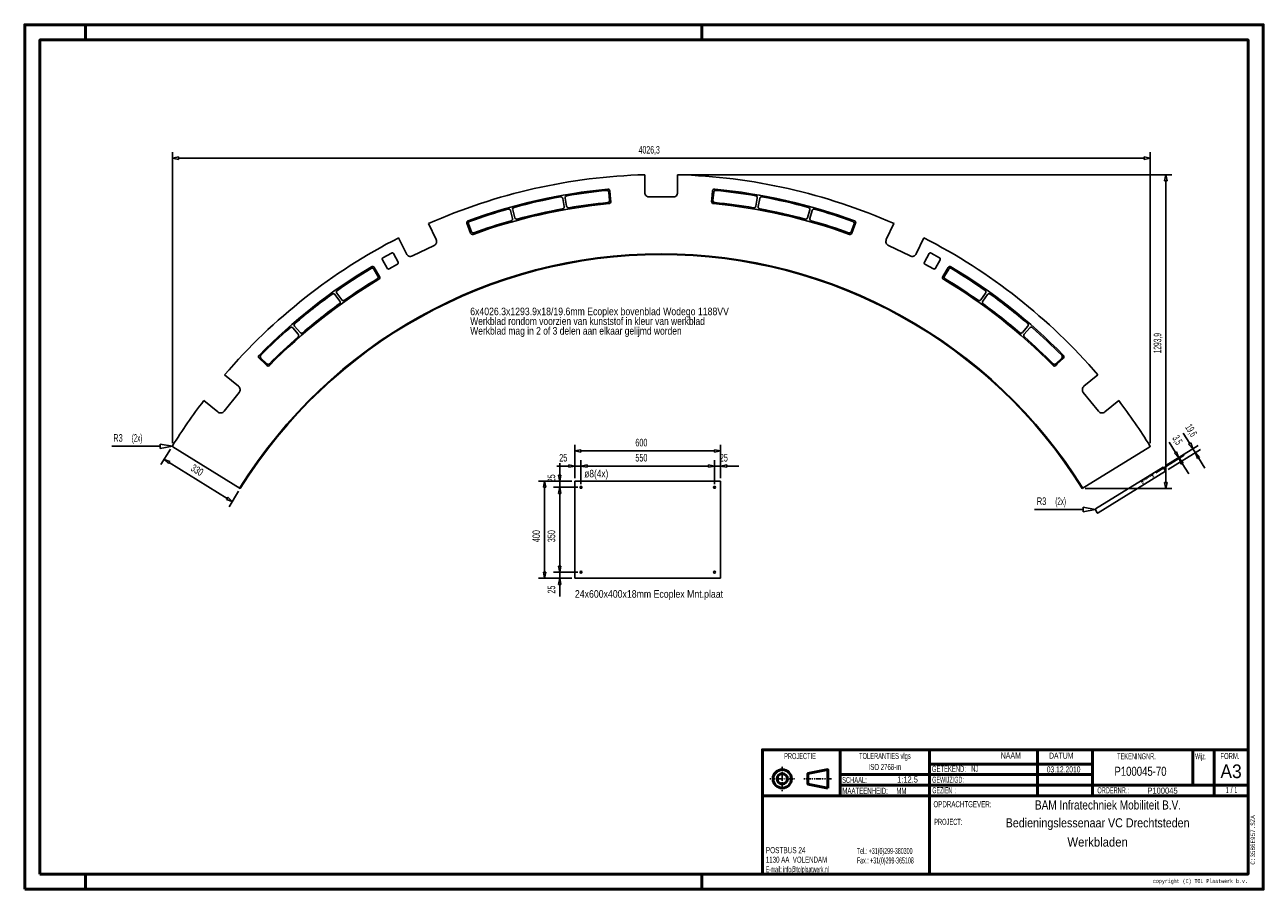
# Model space of a CAD drawing. Extents: x -7805 to -2705, y 2253 to 5815.
import ezdxf
from ezdxf.enums import TextEntityAlignment as Align

# ---------------------------------------------------------------- set-up
doc = ezdxf.new("R2010")
doc.units = 0
doc.header["$MEASUREMENT"] = 0
doc.linetypes.add('DASHDOT', pattern=[8.5, 4, -2, 0.5, -2])
doc.linetypes.add('HIDDEN', pattern=[7, 4, -3])
doc.layers.get('0').update_dxf_attribs({"linetype": 'CONTINUOUS'})
for name, color, linetype in [('DIM49', 4, 'CONTINUOUS'), ('LE_HIDDEN', 7, 'CONTINUOUS'), ('LE_MIDDLE', 7, 'CONTINUOUS'), ('LE_RED', 1, 'CONTINUOUS'), ('TXT_ALL', 7, 'CONTINUOUS'), ('TXT_DIM49', 2, 'CONTINUOUS')]:
    doc.layers.add(name, color=color, linetype=linetype)
doc.layers.add('LE_ALL', color=7, linetype='CONTINUOUS', lineweight=50)
doc.styles.add('MONOTXT', font='monotxt.shx')

# ---------------------------------------------------------------- blocks, each defined once
blk = doc.blocks.new('_D1', base_point=(-3396.9, 3817.6))
at = {"layer": 'DIM49', "color": 1}
for p, q in [((-3396.9, 3817.6), (-3446.9, 3827)), ((-3446.9, 3827), (-3446.9, 3808.2)), ((-3446.9, 3817.6), (-3646.9, 3817.6)), ((-3446.9, 3808.2), (-3396.9, 3817.6))]:
    blk.add_line(p, q, dxfattribs=at)
at = {"layer": 'TXT_DIM49'}
for s, width, p in [('R3', 0.61, (-3618.1, 3836.3)), ('(2x)', 0.486, (-3539.5, 3836.3))]:
    blk.add_text(s, height=31.25, dxfattribs=dict(at, width=width)).set_placement(p, align=Align.CENTER)
blk = doc.blocks.new('_D2', base_point=(-7197.4, 4078.2))
at = {"layer": 'DIM49', "color": 1}
for p, q in [((-7197.4, 4078.2), (-7247.4, 4087.6)), ((-7247.4, 4087.6), (-7247.4, 4068.9)), ((-7247.4, 4078.2), (-7447.4, 4078.2)), ((-7247.4, 4068.9), (-7197.4, 4078.2))]:
    blk.add_line(p, q, dxfattribs=at)
at = {"layer": 'TXT_DIM49'}
for s, width, p in [('(2x)', 0.486, (-7342.9, 4097)), ('R3', 0.61, (-7421.4, 4097))]:
    blk.add_text(s, height=31.25, dxfattribs=dict(at, width=width)).set_placement(p, align=Align.CENTER)
blk = doc.blocks.new('_D3', base_point=(-7197.4, 4078.2))
at = {"layer": 'DIM49', "color": 1}
for p, q in [((-7197.4, 5290.7), (-7197.4, 4090.7)), ((-7197.4, 5265.7), (-7172.4, 5270.7)), ((-7172.4, 5260.7), (-7197.4, 5265.7)), ((-7172.4, 5270.7), (-7172.4, 5260.7)), ((-7172.4, 5265.7), (-3196.1, 5265.7)), ((-3196.1, 5260.7), (-3196.1, 5270.7)), ((-3196.1, 5270.7), (-3171.1, 5265.7)), ((-3171.1, 5265.7), (-3196.1, 5260.7)), ((-3171.1, 5290.7), (-3171.1, 4090.7))]:
    blk.add_line(p, q, dxfattribs=at)
at = {"layer": 'TXT_DIM49', "width": 0.545}
blk.add_text('4026,3', height=31.25, rotation=360, dxfattribs=at).set_placement((-5233.7, 5284.5), align=Align.CENTER)
blk = doc.blocks.new('_D4', base_point=(-5116.8, 5197.5))
at = {"layer": 'DIM49', "color": 1}
for p, q in [((-3081.4, 5197.5), (-5104.3, 5197.5)), ((-3111.4, 5172.5), (-3106.4, 5197.5)), ((-3101.4, 5172.5), (-3111.4, 5172.5)), ((-3106.4, 5197.5), (-3101.4, 5172.5)), ((-3106.4, 3928.6), (-3106.4, 5172.5)), ((-3106.4, 3903.6), (-3111.4, 3928.6)), ((-3111.4, 3928.6), (-3101.4, 3928.6)), ((-3101.4, 3928.6), (-3106.4, 3903.6)), ((-3081.4, 3903.6), (-3438.1, 3903.6))]:
    blk.add_line(p, q, dxfattribs=at)
at = {"layer": 'TXT_DIM49', "width": 0.526}
blk.add_text('1293,9', height=31.25, rotation=90, dxfattribs=at).set_placement((-3125.2, 4502.9), align=Align.CENTER)
blk = doc.blocks.new('_D5', base_point=(-3117.4, 3992.2))
at = {"layer": 'DIM49', "color": 1}
for p, q in [((-3008.2, 4089.2), (-3034.5, 4131.7)), ((-2973.8, 4081.1), (-3106.8, 3998.8)), ((-3003.9, 4091.8), (-3012.4, 4086.6)), ((-3012.4, 4086.6), (-2995, 4067.9)), ((-2995, 4067.9), (-3003.9, 4091.8)), ((-2963.5, 4064.4), (-3096.4, 3982.1)), ((-2995, 4067.9), (-2984.7, 4051.3)), ((-2984.7, 4051.3), (-2975.8, 4027.4)), ((-2967.3, 4032.6), (-2984.7, 4051.3)), ((-2975.8, 4027.4), (-2967.3, 4032.6)), ((-2971.6, 4030), (-2945.2, 3987.5))]:
    blk.add_line(p, q, dxfattribs=at)
at = {"layer": 'TXT_DIM49', "width": 0.491}
blk.add_text('19,6', height=31.25, rotation=301.75, dxfattribs=at).set_placement((-3014.8, 4135.6), align=Align.CENTER)
blk = doc.blocks.new('_D6', base_point=(-7198.6, 4077.3))
at = {"layer": 'DIM49', "color": 1}
for p, q in [((-7244.6, 4002.8), (-7205.1, 4066.6)), ((-7231.5, 4024.1), (-7207.6, 4015.2)), ((-7212.8, 4006.7), (-7231.5, 4024.1)), ((-7207.6, 4015.2), (-7212.8, 4006.7)), ((-7210.2, 4011), (-6972.1, 3863.6)), ((-6964, 3829.2), (-6924.5, 3893)), ((-6974.7, 3859.4), (-6969.5, 3867.9)), ((-6950.8, 3850.5), (-6974.7, 3859.4)), ((-6969.5, 3867.9), (-6950.8, 3850.5))]:
    blk.add_line(p, q, dxfattribs=at)
at = {"layer": 'TXT_DIM49', "width": 0.596}
blk.add_text('330', height=31.25, rotation=328.25, dxfattribs=at).set_placement((-7103.6, 3967), align=Align.CENTER)
blk = doc.blocks.new('_D7', base_point=(-3158.1, 3962.9))
at = {"layer": 'DIM49', "color": 1}
for p, q in [((-3066.8, 4052.9), (-3093.1, 4095.5)), ((-3030.5, 4041.9), (-3147.4, 3969.5)), ((-3032.4, 4044.8), (-3106.8, 3998.8)), ((-3062.5, 4055.6), (-3071, 4050.3)), ((-3071, 4050.3), (-3053.6, 4031.7)), ((-3053.6, 4031.7), (-3062.5, 4055.6)), ((-3053.6, 4031.7), (-3051.8, 4028.7)), ((-3051.8, 4028.7), (-3042.9, 4004.8)), ((-3034.4, 4010.1), (-3051.8, 4028.7)), ((-3042.9, 4004.8), (-3034.4, 4010.1)), ((-3038.6, 4007.5), (-3012.3, 3964.9))]:
    blk.add_line(p, q, dxfattribs=at)
at = {"layer": 'TXT_DIM49', "width": 0.495}
blk.add_text('3,5', height=31.25, rotation=301.75, dxfattribs=at).set_placement((-3071.4, 4096.1), align=Align.CENTER)
blk = doc.blocks.new('_D8', base_point=(-5539.8, 3934.1))
at = {"layer": 'DIM49', "color": 1}
for p, q in [((-5564.8, 3996.6), (-5614.8, 3996.6)), ((-5539.8, 3996.6), (-5564.8, 4001.6)), ((-5564.8, 4001.6), (-5564.8, 3991.6)), ((-5564.8, 3991.6), (-5539.8, 3996.6)), ((-5539.8, 4021.6), (-5539.8, 3946.6)), ((-5539.8, 3996.6), (-5514.8, 3996.6)), ((-5514.8, 4021.6), (-5514.8, 3921.6)), ((-5489.8, 4001.6), (-5514.8, 3996.6)), ((-5514.8, 3996.6), (-5489.8, 3991.6)), ((-5489.8, 3991.6), (-5489.8, 4001.6)), ((-5489.8, 3996.6), (-5439.8, 3996.6))]:
    blk.add_line(p, q, dxfattribs=at)
at = {"layer": 'TXT_DIM49', "width": 0.596}
blk.add_text('25', height=31.25, rotation=0, dxfattribs=at).set_placement((-5587.8, 4015.4), align=Align.CENTER)
blk = doc.blocks.new('_D9', base_point=(-5514.8, 3909.1))
at = {"layer": 'DIM49', "color": 1}
for p, q in [((-5514.8, 4021.6), (-5514.8, 3921.6)), ((-5514.8, 3996.6), (-5489.8, 4001.6)), ((-5489.8, 3991.6), (-5514.8, 3996.6)), ((-5489.8, 4001.6), (-5489.8, 3991.6)), ((-5489.8, 3996.6), (-4989.8, 3996.6)), ((-4989.8, 3991.6), (-4989.8, 4001.6)), ((-4989.8, 4001.6), (-4964.8, 3996.6)), ((-4964.8, 3996.6), (-4989.8, 3991.6)), ((-4964.8, 4021.6), (-4964.8, 3921.6))]:
    blk.add_line(p, q, dxfattribs=at)
at = {"layer": 'TXT_DIM49', "width": 0.596}
blk.add_text('550', height=31.25, dxfattribs=at).set_placement((-5266, 4015.4), align=Align.CENTER)
blk = doc.blocks.new('_D10', base_point=(-4964.8, 3909.1))
at = {"layer": 'DIM49', "color": 1}
for p, q in [((-4989.8, 3996.6), (-5039.8, 3996.6)), ((-4964.8, 3996.6), (-4989.8, 4001.6)), ((-4989.8, 4001.6), (-4989.8, 3991.6)), ((-4989.8, 3991.6), (-4964.8, 3996.6)), ((-4964.8, 4021.6), (-4964.8, 3921.6)), ((-4964.8, 3996.6), (-4939.8, 3996.6)), ((-4939.8, 4021.6), (-4939.8, 3946.6)), ((-4914.8, 4001.6), (-4939.8, 3996.6)), ((-4939.8, 3996.6), (-4914.8, 3991.6)), ((-4914.8, 3991.6), (-4914.8, 4001.6)), ((-4914.8, 3996.6), (-4864.8, 3996.6))]:
    blk.add_line(p, q, dxfattribs=at)
at = {"layer": 'TXT_DIM49', "width": 0.596}
blk.add_text('25', height=31.25, rotation=360, dxfattribs=at).set_placement((-4926.5, 4015.4), align=Align.CENTER)
blk = doc.blocks.new('_D11', base_point=(-5539.8, 3934.1))
at = {"layer": 'DIM49', "color": 1}
for p, q in [((-5602.3, 3959.1), (-5602.3, 4009.1)), ((-5627.3, 3934.1), (-5552.3, 3934.1)), ((-5597.3, 3959.1), (-5607.3, 3959.1)), ((-5607.3, 3959.1), (-5602.3, 3934.1)), ((-5602.3, 3934.1), (-5597.3, 3959.1)), ((-5602.3, 3909.1), (-5602.3, 3934.1)), ((-5627.3, 3909.1), (-5527.3, 3909.1)), ((-5602.3, 3909.1), (-5607.3, 3884.1)), ((-5607.3, 3884.1), (-5597.3, 3884.1)), ((-5597.3, 3884.1), (-5602.3, 3909.1)), ((-5602.3, 3884.1), (-5602.3, 3834.1))]:
    blk.add_line(p, q, dxfattribs=at)
at = {"layer": 'TXT_DIM49', "width": 0.596}
blk.add_text('25', height=31.25, rotation=90, dxfattribs=at).set_placement((-5621, 3946), align=Align.CENTER)
blk = doc.blocks.new('_D12', base_point=(-5514.8, 3559.1))
at = {"layer": 'DIM49', "color": 1}
for p, q in [((-5627.3, 3909.1), (-5527.3, 3909.1)), ((-5607.3, 3884.1), (-5602.3, 3909.1)), ((-5597.3, 3884.1), (-5607.3, 3884.1)), ((-5602.3, 3909.1), (-5597.3, 3884.1)), ((-5602.3, 3584.1), (-5602.3, 3884.1)), ((-5602.3, 3559.1), (-5607.3, 3584.1)), ((-5607.3, 3584.1), (-5597.3, 3584.1)), ((-5597.3, 3584.1), (-5602.3, 3559.1)), ((-5627.3, 3559.1), (-5527.3, 3559.1))]:
    blk.add_line(p, q, dxfattribs=at)
at = {"layer": 'TXT_DIM49', "width": 0.596}
blk.add_text('350', height=31.25, rotation=90, dxfattribs=at).set_placement((-5621, 3707.8), align=Align.CENTER)
blk = doc.blocks.new('_D13', base_point=(-5539.8, 3534.1))
at = {"layer": 'DIM49', "color": 1}
for p, q in [((-5602.3, 3584.1), (-5602.3, 3634.1)), ((-5597.3, 3584.1), (-5607.3, 3584.1)), ((-5607.3, 3584.1), (-5602.3, 3559.1)), ((-5602.3, 3559.1), (-5597.3, 3584.1)), ((-5627.3, 3559.1), (-5527.3, 3559.1)), ((-5627.3, 3534.1), (-5552.3, 3534.1)), ((-5602.3, 3534.1), (-5607.3, 3509.1)), ((-5602.3, 3534.1), (-5602.3, 3559.1)), ((-5597.3, 3509.1), (-5602.3, 3534.1)), ((-5607.3, 3509.1), (-5597.3, 3509.1)), ((-5602.3, 3509.1), (-5602.3, 3459.1))]:
    blk.add_line(p, q, dxfattribs=at)
at = {"layer": 'TXT_DIM49', "width": 0.596}
blk.add_text('25', height=31.25, rotation=90, dxfattribs=at).set_placement((-5621, 3487.8), align=Align.CENTER)
blk = doc.blocks.new('_D14', base_point=(-5539.8, 3934.1))
at = {"layer": 'DIM49', "color": 1}
for p, q in [((-5539.8, 4084.1), (-5539.8, 3946.6)), ((-4939.8, 4084.1), (-4939.8, 3946.6)), ((-5539.8, 4059.1), (-5514.8, 4064.1)), ((-5514.8, 4054.1), (-5539.8, 4059.1)), ((-5514.8, 4064.1), (-5514.8, 4054.1)), ((-5514.8, 4059.1), (-4964.8, 4059.1)), ((-4964.8, 4054.1), (-4964.8, 4064.1)), ((-4964.8, 4064.1), (-4939.8, 4059.1)), ((-4939.8, 4059.1), (-4964.8, 4054.1))]:
    blk.add_line(p, q, dxfattribs=at)
at = {"layer": 'TXT_DIM49', "width": 0.596}
blk.add_text('600', height=31.25, dxfattribs=at).set_placement((-5266, 4077.9), align=Align.CENTER)
blk = doc.blocks.new('_D15', base_point=(-5539.8, 3534.1))
at = {"layer": 'DIM49', "color": 1}
for p, q in [((-5689.8, 3934.1), (-5552.3, 3934.1)), ((-5669.8, 3909.1), (-5664.8, 3934.1)), ((-5664.8, 3934.1), (-5659.8, 3909.1)), ((-5659.8, 3909.1), (-5669.8, 3909.1)), ((-5664.8, 3559.1), (-5664.8, 3909.1)), ((-5689.8, 3534.1), (-5552.3, 3534.1)), ((-5664.8, 3534.1), (-5669.8, 3559.1)), ((-5669.8, 3559.1), (-5659.8, 3559.1)), ((-5659.8, 3559.1), (-5664.8, 3534.1))]:
    blk.add_line(p, q, dxfattribs=at)
at = {"layer": 'TXT_DIM49', "width": 0.596}
blk.add_text('400', height=31.25, rotation=90, dxfattribs=at).set_placement((-5683.5, 3707.8), align=Align.CENTER)

msp = doc.modelspace()

# ---------------------------------------------------------------- linework, layer by layer
for p, q in [((-5574.1, 5067.7), (-5580, 5101.2)), ((-5397.2, 5091.4), (-5400.4, 5125.3)), ((-4971.3, 5091.4), (-4968.2, 5125.3)), ((-4794.5, 5067.7), (-4788.6, 5101.2)), ((-5796.5, 5017.4), (-5805.6, 5050.2)), ((-5786.9, 5020.1), (-5796, 5052.9)), ((-5583.9, 5066), (-5589.8, 5099.5)), ((-4784.7, 5066), (-4778.8, 5099.5)), ((-4581.7, 5020.1), (-4572.6, 5052.9)), ((-4572, 5017.4), (-4563, 5050.2)), ((-6111.2, 4929.7), (-6142.8, 4995.9)), ((-5969.3, 4956.2), (-5984.5, 4997.5)), ((-5966.3, 4962.6), (-5978.1, 4994.5)), ((-4402.3, 4962.6), (-4390.5, 4994.5)), ((-4399.3, 4956.2), (-4384.1, 4997.5)), ((-4257.4, 4929.7), (-4225.8, 4995.9)), ((-6350.7, 4779.3), (-6368.1, 4808.5)), ((-6343.9, 4777.6), (-6366.4, 4815.4)), ((-4024.7, 4777.6), (-4002.2, 4815.4)), ((-4017.8, 4779.3), (-4000.5, 4808.5)), ((-6508.3, 4676), (-6528, 4703.7)), ((-6500.1, 4681.8), (-6519.9, 4709.5)), ((-3868.4, 4681.8), (-3848.7, 4709.5)), ((-3860.3, 4676), (-3840.5, 4703.7)), ((-6679.3, 4540.6), (-6701.6, 4566.3)), ((-6671.7, 4547.1), (-6694, 4572.8)), ((-3702.8, 4552.3), (-3702.8, 4552.3)), ((-3696.9, 4547.1), (-3674.5, 4572.8)), ((-3689.3, 4540.6), (-3667, 4566.3)), ((-6808.9, 4418.1), (-6833.3, 4441.8)), ((-3559.7, 4418.1), (-3535.3, 4441.8)), ((-7196, 4075.7), (-6918, 3903.6)), ((-3172.6, 4075.7), (-3450.6, 3903.6)), ((-5539.8, 3934.1), (-4939.8, 3934.1)), ((-5539.8, 3534.1), (-5539.8, 3934.1)), ((-4939.8, 3934.1), (-4939.8, 3534.1)), ((-4939.8, 3534.1), (-5539.8, 3534.1))]:
    msp.add_line(p, q)
for points in [[(-5251.8, 5197.5), (-5251.8, 5123.5, 0.414214), (-5233.8, 5105.5), (-5134.8, 5105.5, 0.414214), (-5116.8, 5123.5), (-5116.8, 5197.5)], [(-6111.2, 4929.7, -0.414214), (-6119.9, 4905), (-6209.3, 4862.4, -0.414214), (-6234, 4871.1), (-6265.6, 4937.4)], [(-4257.4, 4929.7, 0.414214), (-4248.6, 4905), (-4159.3, 4862.4, 0.414214), (-4134.6, 4871.1), (-4103, 4937.4)], [(-6313.4, 4811.8), (-6332.8, 4846.8, -0.414214), (-6330.5, 4854.9), (-6295.5, 4874.3, -0.414214), (-6287.3, 4872), (-6267.9, 4837, -0.414214), (-6270.3, 4828.9), (-6305.3, 4809.5, -0.414214), (-6313.4, 4811.8)], [(-4055.2, 4811.8), (-4035.8, 4846.8, 0.414214), (-4038.1, 4854.9), (-4073.1, 4874.3, 0.414214), (-4081.2, 4872), (-4100.6, 4837, 0.414214), (-4098.3, 4828.9), (-4063.3, 4809.5, 0.414214), (-4055.2, 4811.8)], [(-6982.6, 4372.1), (-6925.1, 4325.6, -0.414214), (-6922.4, 4299.6), (-6984.7, 4222.7, -0.414214), (-7010.7, 4219.9), (-7068.2, 4266.5)], [(-3386, 4372.1), (-3443.4, 4325.6, 0.414214), (-3446.2, 4299.6), (-3383.9, 4222.7, 0.414214), (-3357.9, 4219.9), (-3300.4, 4266.5)], [(-3385.1, 3803.5), (-3107.1, 3975.6), (-3117.4, 3992.2), (-3395.5, 3820.1, 0.414214), (-3396.4, 3816), (-3389.3, 3804.5, 0.414214), (-3385.1, 3803.5)]]:
    msp.add_lwpolyline(points, format="xyb")
for points in [[(-5391.8, 5086.9), (-5392.6, 5096), (-5395.8, 5130.7)], [(-4976.8, 5086.9), (-4975.9, 5096), (-4972.7, 5130.7)], [(-6808.9, 4411), (-6815.4, 4417.4), (-6840.4, 4441.7)], [(-3559.7, 4411), (-3553.2, 4417.4), (-3528.2, 4441.7)]]:
    msp.add_lwpolyline(points)
for centre in [(-5514.8, 3909.1), (-4964.8, 3909.1), (-5514.8, 3559.1), (-4964.8, 3559.1)]:
    msp.add_circle(centre, 4)
for centre, radius, start, end in [((-5184.3, 2828.4), 2370, 91.6321, 113.8558), ((-5184.3, 2828.4), 2370, 66.1442, 88.3679), ((-5184.3, 2828.4), 2320, 95.4483, 110.0517), ((-5184.3, 2828.4), 2315, 100.3229, 105.1771), ((-5597.7, 5098.1), 8, 10, 100.3229), ((-5572.1, 5102.6), 8, 99.6771, -170), ((-5184.3, 2828.4), 2315, 95.5729, 99.6771), ((-5408.3, 5124.5), 8, 5.25, 95.5729), ((-5403.8, 5130), 8, 5.25, 95.4483), ((-4964.8, 5130), 8, 84.5517, 174.75), ((-4960.3, 5124.5), 8, 84.4271, 174.75), ((-5184.3, 2828.4), 2320, 69.9483, 84.5517), ((-5184.3, 2828.4), 2315, 80.3229, 84.4271), ((-4796.5, 5102.6), 8, -10, 80.3229), ((-4770.9, 5098.1), 8, 79.6771, 170), ((-5184.3, 2828.4), 2315, 74.8229, 79.6771), ((-5184.3, 2828.4), 2315, 105.8229, 109.9271), ((-5184.3, 2828.4), 2260, 95.4521, 110.0479), ((-5813.3, 5048), 8, 15.5, 105.8229), ((-5788.3, 5055), 8, 105.1771, -164.5), ((-5184.3, 2828.4), 2265, 100.3277, 105.1723), ((-5591.8, 5064.6), 8, -79.6723, 10), ((-5566.2, 5069.1), 8, -170, -80.3277), ((-5184.3, 2828.4), 2265, 95.5777, 99.6723), ((-5405.2, 5090.7), 8, -84.4223, 5.25), ((-5399.8, 5086.2), 8, -84.5479, 5.25), ((-4968.8, 5086.2), 8, 174.75, -95.4521), ((-4968.8, 5086.2), 7.5, 174.75, -95.4521), ((-4963.4, 5090.7), 8, 174.75, -95.5777), ((-5184.3, 2828.4), 2260, 69.9521, 84.5479), ((-5184.3, 2828.4), 2265, 80.3277, 84.4223), ((-4802.4, 5069.1), 8, -99.6723, -10), ((-4776.8, 5064.6), 8, 170, -100.3277), ((-5184.3, 2828.4), 2265, 74.8277, 79.6723), ((-4580.3, 5055), 8, -15.5, 74.8229), ((-4555.3, 5048), 8, 74.1771, 164.5), ((-5184.3, 2828.4), 2315, 70.0729, 74.1771), ((-5977, 5000.3), 8, 110.0517, -159.75), ((-5977, 5000.3), 8, 110.0517, -159.75), ((-5970.6, 4997.3), 8, 109.9271, -159.75), ((-5184.3, 2828.4), 2265, 105.8277, 109.9223), ((-5804.2, 5015.3), 8, -74.1723, 15.5), ((-5779.2, 5022.2), 8, -164.5, -74.8277), ((-4589.4, 5022.2), 8, -105.1723, -15.5), ((-4564.3, 5015.3), 8, 164.5, -105.8277), ((-5184.3, 2828.4), 2265, 70.0777, 74.1723), ((-4398, 4997.3), 8, -20.25, 70.0729), ((-4391.6, 5000.3), 7.5, -20.25, 69.9483), ((-4391.6, 5000.3), 8, -20.25, 69.9483), ((-4391.6, 5000.3), 8, -20.25, 69.9483), ((-5961.8, 4959), 8, -159.75, -69.9521), ((-5958.8, 4965.4), 8, -159.75, -70.0777), ((-4409.8, 4965.4), 8, -109.9223, -20.25), ((-4406.8, 4959), 8, -110.0479, -20.25), ((-5184.3, 2828.4), 2370, 117.1442, 139.3558), ((-5184.3, 2828.4), 2370, 40.6442, 62.8558), ((-5184.3, 2828.4), 2040, 31.8062, 148.1938), ((-5184.3, 2828.4), 2320, 120.9483, 135.5517), ((-5184.3, 2828.4), 2315, 121.0729, 125.1771), ((-6375, 4804.4), 8, 30.75, 121.0729), ((-6373.3, 4811.3), 8, 30.75, 120.9483), ((-6373.3, 4811.3), 8, 30.75, 120.9483), ((-3995.3, 4811.3), 8, 59.0517, 149.25), ((-3995.3, 4811.3), 8, 59.0517, 149.25), ((-3993.6, 4804.4), 8, 58.9271, 149.25), ((-5184.3, 2828.4), 2320, 44.4483, 59.0517), ((-5184.3, 2828.4), 2315, 54.8229, 58.9271), ((-5184.3, 2828.4), 2260, 120.9521, 135.5479), ((-5184.3, 2828.4), 2265, 121.0777, 125.1723), ((-6357.6, 4775.2), 8, -58.9223, 30.75), ((-6350.8, 4773.5), 8, -59.0479, 30.75), ((-4017.8, 4773.5), 8, 149.25, -120.9521), ((-5184.3, 2828.4), 2260, 44.4521, 59.0479), ((-4011, 4775.2), 8, 149.25, -121.0777), ((-5184.3, 2828.4), 2265, 54.8277, 58.9223), ((-5184.3, 2828.4), 2315, 125.8229, 130.6771), ((-6534.5, 4699), 8, 35.5, 125.8229), ((-6513.4, 4714.1), 8, 125.1771, -144.5), ((-3855.2, 4714.1), 8, -35.5, 54.8229), ((-3834, 4699), 8, 54.1771, 144.5), ((-5184.3, 2828.4), 2315, 49.3229, 54.1771), ((-5184.3, 2828.4), 2265, 125.8277, 130.6723), ((-6514.8, 4671.3), 8, -54.1723, 35.5), ((-6493.6, 4686.4), 8, -144.5, -54.8277), ((-3875, 4686.4), 8, -125.1723, -35.5), ((-3853.8, 4671.3), 8, 144.5, -125.8277), ((-5184.3, 2828.4), 2265, 49.3277, 54.1723), ((-5184.3, 2828.4), 2315, 131.3229, 135.4271), ((-6707.6, 4561), 8, 41, 131.3229), ((-6688, 4578), 8, 130.6771, -139), ((-6685.3, 4535.3), 8, -48.6723, 41), ((-6665.7, 4552.4), 8, -139, -49.3277), ((-3702.9, 4552.4), 8, -130.6723, -41), ((-3683.3, 4535.3), 8, 139, -131.3277), ((-3680.6, 4578), 8, -41, 49.3229), ((-3661, 4561), 8, 48.6771, 139), ((-5184.3, 2828.4), 2315, 44.5729, 48.6771), ((-5184.3, 2828.4), 2265, 131.3277, 135.4223), ((-5184.3, 2828.4), 2265, 44.5777, 48.6723), ((-6834.8, 4447.4), 8, 135.5517, -134.25), ((-6827.7, 4447.5), 8, 135.4271, -134.25), ((-3540.9, 4447.5), 8, -45.75, 44.5729), ((-3533.8, 4447.4), 8, -45.75, 44.4483), ((-6803.3, 4423.8), 8, -134.25, -44.5777), ((-6803.3, 4416.7), 8, -134.25, -44.4521), ((-3565.3, 4416.7), 8, -135.5479, -45.75), ((-3565.2, 4423.8), 8, -135.4223, -45.75), ((-5184.3, 2828.4), 2370, 142.6442, 148.129), ((-5184.3, 2828.4), 2370, 31.871, 37.3558), ((-7194.4, 4078.2), 3, 148.129, -121.75), ((-3174.1, 4078.2), 3, -58.25, 31.871)]:
    msp.add_arc(centre, radius, start, end)
at = {"layer": 'LE_ALL', "color": 1}
for p, q in [((-7555.3, 5752.8), (-7555.3, 5815.3)), ((-5017.8, 5752.8), (-5017.8, 5815.3)), ((-3408, 2768.7), (-4079.7, 2768.7)), ((-3408, 2681.2), (-4446.9, 2681.2)), ((-7555.3, 2315.3), (-7555.3, 2252.8)), ((-5017.8, 2315.3), (-5017.8, 2252.8))]:
    msp.add_line(p, q, dxfattribs=at)
at = {"layer": 'LE_ALL', "color": 10}
for p, q in [((-4446.9, 2827.8), (-4446.9, 2637.5)), ((-4079.7, 2827.8), (-4079.7, 2315.3)), ((-3635.5, 2827.8), (-3635.5, 2637.5)), ((-3408, 2827.8), (-3408, 2637.5)), ((-2995.1, 2827.8), (-2995.1, 2681.2)), ((-2907.6, 2827.8), (-2907.6, 2637.5)), ((-2767.8, 2637.5), (-4767.8, 2637.5))]:
    msp.add_line(p, q, dxfattribs=at)
for points in [[(-7805.3, 2252.8), (-2705.3, 2252.8), (-2705.3, 5815.3), (-7805.3, 5815.3), (-7805.3, 2252.8)], [(-7742.8, 2315.3), (-2767.8, 2315.3), (-2767.8, 5752.8), (-7742.8, 5752.8), (-7742.8, 2315.3)], [(-2767.8, 2827.8), (-4767.8, 2827.8), (-4767.8, 2315.3)], [(-4498.8, 2669.9), (-4580.5, 2686.3), (-4580.5, 2729.2), (-4498.8, 2745.6), (-4498.8, 2669.9)], [(-2767.8, 2681.2), (-3408, 2681.2)]]:
    msp.add_lwpolyline(points, dxfattribs=at)
at = {"layer": 'LE_ALL', "color": 1}
msp.add_lwpolyline([(-3408, 2725), (-4079.7, 2725), (-4446.9, 2725)], dxfattribs=at)
at = {"layer": 'LE_ALL', "color": 10}
for radius in [37.9, 21.4]:
    msp.add_circle((-4685.8, 2707.8), radius, dxfattribs=at)
at = {"layer": 'LE_HIDDEN', "color": 1, "linetype": 'HIDDEN'}
for p, q in [((-3209.1, 3931.4), (-3210.9, 3934.3)), ((-3158.1, 3962.9), (-3209.1, 3931.4)), ((-3204.8, 3934), (-3196.4, 3920.3)), ((-3162.3, 3960.3), (-3153.8, 3946.6)), ((-3158.1, 3962.9), (-3159.9, 3965.9))]:
    msp.add_line(p, q, dxfattribs=at)
at = {"layer": 'LE_MIDDLE', "color": 1, "linetype": 'DASHDOT'}
for p, q in [((-4685.8, 2656.6), (-4685.8, 2758.9)), ((-4736.9, 2707.8), (-4634.7, 2707.8)), ((-4597.5, 2707.8), (-4481.6, 2707.8))]:
    msp.add_line(p, q, dxfattribs=at)
at = {"layer": 'LE_RED'}
for radius in [2043, 2042, 2041]:
    msp.add_arc((-5184.3, 2828.4), radius, 31.8061, 148.1938, dxfattribs=at)

# ---------------------------------------------------------------- block references
at = {"layer": 'DIM49'}
for name, p in [('_D3', (-7197.4, 4078.2)), ('_D4', (-5116.8, 5197.5)), ('_D2', (-7197.4, 4078.2)), ('_D5', (-3117.4, 3992.2)), ('_D14', (-5539.8, 3934.1)), ('_D7', (-3158.1, 3962.9)), ('_D6', (-7198.6, 4077.3)), ('_D8', (-5539.8, 3934.1)), ('_D9', (-5514.8, 3909.1)), ('_D10', (-4964.8, 3909.1)), ('_D11', (-5539.8, 3934.1)), ('_D15', (-5539.8, 3534.1)), ('_D12', (-5514.8, 3559.1)), ('_D1', (-3396.9, 3817.6)), ('_D13', (-5539.8, 3534.1))]:
    msp.add_blockref(name, p, dxfattribs=at)

# ---------------------------------------------------------------- texts
at = {"layer": 'TXT_ALL', "color": 4}
for s, width, p in [('6x4026.3x1293.9x18/19.6mm Ecoplex bovenblad Wodego 1188VV', 0.857, (-5970.9, 4618.4)), ('Werkblad rondom voorzien van kunststof in kleur van werkblad', 0.832, (-5970.9, 4578.4)), ('Werkblad mag in 2 of 3 delen aan elkaar gelijmd worden', 0.835, (-5970.9, 4538.4)), ('ø8(4x)', 0.82, (-5501.2, 3950)), ('24x600x400x18mm Ecoplex Mnt.plaat', 0.861, (-5539.8, 3454.1))]:
    msp.add_text(s, height=31.25, dxfattribs=dict(at, width=width)).set_placement(p)
at = {"layer": 'TXT_ALL', "color": 6}
for s, width, p in [('PROJECTIE', 0.557, (-4612.8, 2789.1)), ('TOLERANTIES vlgs', 0.566, (-4263.3, 2789.6)), ('ISO 2768-m', 0.597, (-4263.1, 2744.2))]:
    msp.add_text(s, height=25, dxfattribs=dict(at, width=width)).set_placement(p, align=Align.CENTER)
for s, width, p in [('NAAM', 0.691, (-3786.4, 2791.6)), ('DATUM', 0.675, (-3587.3, 2790.7)), ('TEKENINGNR.', 0.558, (-3307.1, 2788.5)), ('Wijz.', 0.5, (-2985.5, 2788.5)), ('FORM.', 0.584, (-2881.5, 2789.3)), ('GETEKEND:', 0.58, (-4069.5, 2736.5)), ('SCHAAL:', 0.569, (-4439.4, 2690.6)), ('GEWIJZIGD:', 0.536, (-4068.6, 2691.8)), ('MAATEENHEID:     MM', 0.599, (-4438.6, 2645.9)), ('GEZIEN  :', 0.526, (-4068, 2648.5)), ('ORDERNR.:', 0.554, (-3388.4, 2648.2)), ('OPDRACHTGEVER:', 0.609, (-4063.3, 2590.8)), ('PROJECT:', 0.562, (-4060.2, 2518))]:
    msp.add_text(s, height=25, dxfattribs=dict(at, width=width)).set_placement(p)
at = {"layer": 'TXT_ALL', "color": 5}
for s, width, p in [('NJ', 0.566, (-3907.8, 2737)), ('1:12.5', 0.766, (-4212.6, 2692.7)), ('P100045', 0.933, (-3182.6, 2646.8)), ('1', 0.449, (-2823.2, 2649.5))]:
    msp.add_text(s, height=25, dxfattribs=dict(at, width=width)).set_placement(p)
for s, height, width, p in [('03.12.2010', 25, 0.664, (-3527.3, 2734.1)), ('P100045-70', 37.5, 0.786, (-3210.8, 2720.2)), ('/', 25, 0.654, (-2835.7, 2649.5)), ('BAM Infratechniek Mobiliteit B.V.', 37.5, 0.824, (-3344.5, 2581.4)), ('Bedieningslessenaar VC Drechtsteden', 37.5, 0.879, (-3387.3, 2507.8)), ('Werkbladen', 37.5, 0.93, (-3387.3, 2428.6))]:
    msp.add_text(s, height=height, dxfattribs=dict(at, width=width)).set_placement(p, align=Align.CENTER)
at = {"layer": 'TXT_ALL', "color": 5, "width": 0.953}
msp.add_text('A3', height=56.25, dxfattribs=at).set_placement((-2837.7, 2767), align=Align.TOP_CENTER)
at = {"layer": 'TXT_ALL', "color": 5, "width": 0.449}
msp.add_text('1', height=25, dxfattribs=at).set_placement((-2848.2, 2649.5), align=Align.RIGHT)
at = {"layer": 'TXT_ALL', "color": 1, "style": 'MONOTXT', "width": 0.812}
msp.add_text('C:35B6E957.SZA', height=18.75, rotation=90.0002, dxfattribs=at).set_placement((-2738.8, 2354.1))
at = {"layer": 'TXT_ALL', "color": 6}
for s, width, p in [('POSTBUS 24', 0.634, (-4753.5, 2413.8)), ('Tel.: +31(0)299-380300', 0.523, (-4378.5, 2410.6)), ('E-mail: info@tolplaatwerk.nl', 0.5, (-4753.5, 2334.9)), ('1130 AA  VOLENDAM', 0.604, (-4753.5, 2374.7)), ('Fax.: +31(0)299-365108', 0.521, (-4378.5, 2371.5))]:
    msp.add_text(s, height=25, dxfattribs=dict(at, width=width)).set_placement(p, align=Align.MIDDLE_LEFT)
at = {"layer": 'TXT_ALL', "color": 6, "style": 'MONOTXT', "width": 0.75}
msp.add_text('copyright (C) TOL Plaatwerk b.v.', height=16.25, dxfattribs=at).set_placement((-2768.5, 2294.8), align=Align.TOP_RIGHT)

doc.saveas('drawing.dxf')
